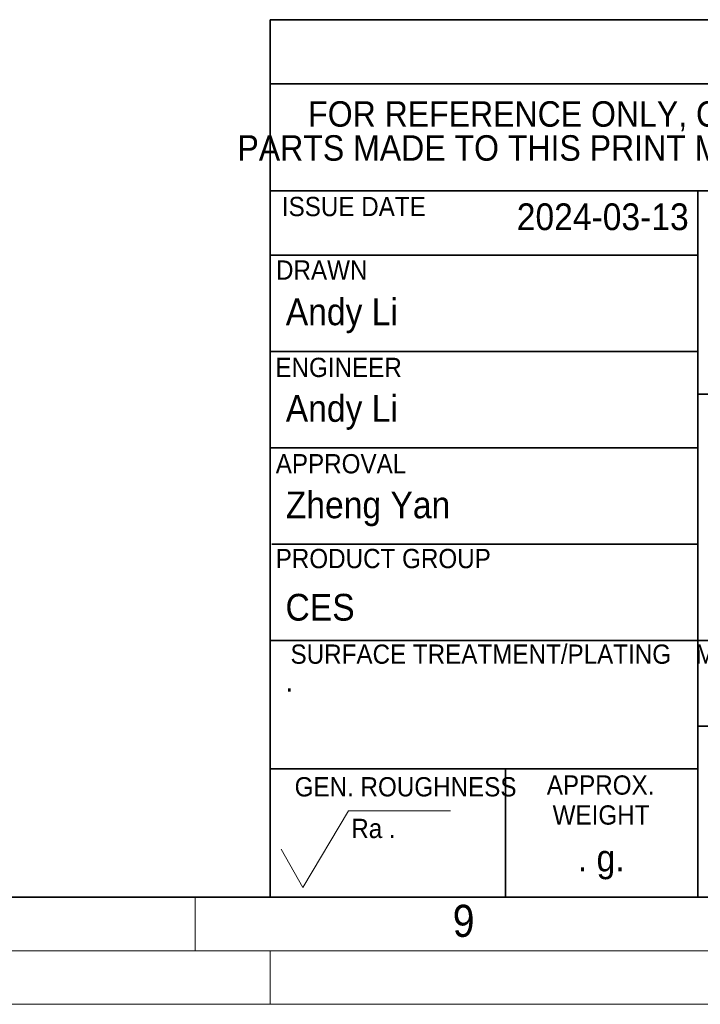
# Paper-space layout 'Sheet1' of a CAD drawing. Header units: millimetres. Extents: x 0 to 756, y -181 to 613.
# Tile 2 of 22: x 381 to 444, y 0 to 92. Entities that reach past the tile are written whole.
import ezdxf

# ---------------------------------------------------------------- set-up
doc = ezdxf.new("R2010")
doc.units = ezdxf.units.MM
doc.layers.add('DIMENSION', color=6, linetype='Continuous')
doc.styles.add('SLDTEXTSTYLE0', font='GOTHIC.TTF', dxfattribs={"width": 0.913})
doc.styles.add('SLDTEXTSTYLE1', font='SWISOP1.TTF', dxfattribs={"width": 0.94})

psp = doc.layouts.new('Sheet1')

# ---------------------------------------------------------------- linework, layer by layer
at = {"color": 7, "linetype": 'Continuous', "lineweight": 35}
for p, q in [((404, 10), (404, 86)), ((584, 86), (404, 86)), ((404, 76), (499, 76)), ((444, 76), (444, 10)), ((444, 70), (404, 70)), ((404, 61), (444, 61)), ((444, 57), (499, 57)), ((444, 52), (404, 52)), ((404.179, 43), (444, 43)), ((444, 34), (404, 34)), ((444, 34), (499, 34)), ((499, 26), (444, 26)), ((404, 22), (444, 22)), ((426, 22), (426, 10)), ((20, 10), (584, 10))]:
    psp.add_line(p, q, dxfattribs=at)
at = {"color": 7, "linetype": 'Continuous', "lineweight": 18}
for p, q in [((407.069, 10.918), (411.335, 18.082)), ((411.335, 18.082), (420.876, 18.082)), ((405.033, 14.5), (407.069, 10.918)), ((397, 10), (397, 5)), ((15, 5), (589, 5)), ((404, 0), (404, 5)), ((10, 0), (584, 0))]:
    psp.add_line(p, q, dxfattribs=at)
at = {"layer": 'DIMENSION', "color": 7, "lineweight": 35}
for p, q in [((404, 86), (404, 92)), ((404, 92), (584, 92))]:
    psp.add_line(p, q, dxfattribs=at)

# ---------------------------------------------------------------- texts
at = {"color": 7, "linetype": 'Continuous', "lineweight": 0}
for s, insert, char_height, attachment_point, style in [('FOR REFERENCE ONLY, CHECK LATEST REVISION BEFORE USE.', (455.052, 84.382), 2.38125, 2, 'SLDTEXTSTYLE1'), ('PARTS MADE TO THIS PRINT MUST CONFORM TO ENG. STD. QMS01106181', (455.592, 81.207), 2.38125, 2, 'SLDTEXTSTYLE1'), (' ISSUE DATE', (404.478, 75.444), 1.8, 1, 'SLDTEXTSTYLE1'), ('2024-03-13', (443.143, 74.837), 2.5, 3, 'SLDTEXTSTYLE1'), ('DRAWN', (404.56, 69.509), 1.8, 1, 'SLDTEXTSTYLE1'), ('Andy Li', (405.473, 65.954), 2.5, 1, 'SLDTEXTSTYLE1'), ('ENGINEER', (404.501, 60.411), 1.8, 1, 'SLDTEXTSTYLE1'), ('Andy Li', (405.473, 56.927), 2.5, 1, 'SLDTEXTSTYLE1'), ('APPROVAL', (404.534, 51.41), 1.8, 1, 'SLDTEXTSTYLE1'), ('Zheng Yan', (405.473, 47.914), 2.5, 1, 'SLDTEXTSTYLE1'), ('PRODUCT GROUP', (404.53, 42.552), 1.8, 1, 'SLDTEXTSTYLE1'), ('CES', (405.449, 38.35), 2.5, 1, 'SLDTEXTSTYLE1'), ('SURFACE TREATMENT/PLATING', (423.706, 33.62), 1.8, 2, 'SLDTEXTSTYLE1'), ('MATERIAL', (449.437, 33.62), 1.8, 2, 'SLDTEXTSTYLE1'), ('.', (405.457, 31.201), 2, 1, 'SLDTEXTSTYLE1'), ('GEN. ROUGHNESS', (406.298, 21.224), 1.8, 1, 'SLDTEXTSTYLE1'), ('APPROX.', (434.905, 21.389), 1.8, 2, 'SLDTEXTSTYLE1'), ('WEIGHT', (434.949, 18.589), 1.8, 2, 'SLDTEXTSTYLE1'), ('Ra .', (411.597, 17.333), 1.8, 1, 'SLDTEXTSTYLE1'), ('. g.', (434.966, 14.912), 2.5, 2, 'SLDTEXTSTYLE1'), ('9', (422.098, 9.302), 3, 2, 'SLDTEXTSTYLE0')]:
    psp.add_mtext(s, dxfattribs=dict(at, insert=insert, char_height=char_height, attachment_point=attachment_point, style=style))

doc.saveas('drawing.dxf')
